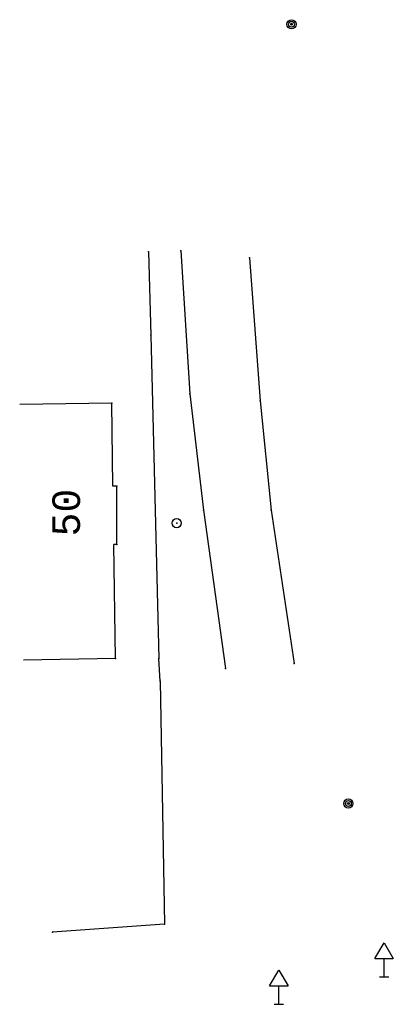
# Model space of a CAD drawing. Extents: x -607908 to -607642, y -1001650 to -1001206.
# Tile 1 of 10: x -607770 to -607749, y -1001650 to -1001596. Entities that reach past the tile are written whole.
import ezdxf
from ezdxf.enums import TextEntityAlignment as Align

# ---------------------------------------------------------------- set-up
doc = ezdxf.new("R2010")
doc.units = 0
doc.header["$MEASUREMENT"] = 0
doc.layers.add('zaměření', color=7, linetype='CONTINUOUS')
doc.styles.add('MONOTXT', font='MONOTXT', dxfattribs={"height": 0.2})

msp = doc.modelspace()

# ---------------------------------------------------------------- linework, layer by layer
at = {"layer": 'zaměření', "linetype": 'Continuous'}
for p, q in [((-607762.75, -1001608.6), (-607762.62, -1001613.13)), ((-607761, -1001608.55), (-607760.51, -1001616.32)), ((-607757.27, -1001608.93), (-607756.69, -1001616.71)), ((-607762.62, -1001613.13), (-607762.19, -1001630.72)), ((-607760.51, -1001616.32), (-607759.76, -1001622.66)), ((-607764.75, -1001616.83), (-607769.749, -1001616.905)), ((-607764.682, -1001621.349), (-607764.75, -1001616.83)), ((-607756.69, -1001616.71), (-607756.09, -1001622.66)), ((-607764.47, -1001621.35), (-607764.682, -1001621.349)), ((-607764.48, -1001624.53), (-607764.47, -1001621.35)), ((-607759.76, -1001622.66), (-607758.57, -1001631.27)), ((-607756.09, -1001622.66), (-607754.83, -1001630.99)), ((-607764.54, -1001630.73), (-607764.634, -1001624.53)), ((-607764.48, -1001624.53), (-607764.634, -1001624.53)), ((-607764.54, -1001630.73), (-607769.539, -1001630.806)), ((-607762.12, -1001631.96), (-607762.19, -1001630.72)), ((-607762.12, -1001631.96), (-607761.89, -1001645.18)), ((-607761.89, -1001645.18), (-607767.97, -1001645.61)), ((-607750.45, -1001647.03), (-607749.95, -1001646.18)), ((-607749.95, -1001646.18), (-607749.45, -1001647.03)), ((-607750.45, -1001647.03), (-607749.45, -1001647.03)), ((-607749.95, -1001648.03), (-607749.95, -1001647.03)), ((-607756.17, -1001648.53), (-607755.67, -1001647.68)), ((-607755.67, -1001647.68), (-607755.17, -1001648.53)), ((-607750.2, -1001648.03), (-607749.7, -1001648.03)), ((-607756.17, -1001648.53), (-607755.17, -1001648.53)), ((-607755.67, -1001649.53), (-607755.67, -1001648.53)), ((-607755.92, -1001649.53), (-607755.42, -1001649.53))]:
    msp.add_line(p, q, dxfattribs=at)
for centre, radius in [((-607754.98, -1001596.23), 0.25), ((-607754.98, -1001596.23), 0.158), ((-607754.98, -1001596.23), 0.05), ((-607761.22, -1001623.36), 0.25), ((-607751.89, -1001638.61), 0.25), ((-607751.89, -1001638.61), 0.158), ((-607751.89, -1001638.61), 0.05)]:
    msp.add_circle(centre, radius, dxfattribs=at)
for p in [(-607754.98, -1001596.23), (-607762.75, -1001608.6), (-607761, -1001608.55), (-607757.27, -1001608.93), (-607762.62, -1001613.13), (-607760.51, -1001616.32), (-607764.75, -1001616.83), (-607756.69, -1001616.71), (-607764.47, -1001621.35), (-607759.76, -1001622.66), (-607756.09, -1001622.66), (-607761.22, -1001623.36), (-607764.48, -1001624.53), (-607764.54, -1001630.73), (-607762.19, -1001630.72), (-607758.57, -1001631.27), (-607754.83, -1001630.99), (-607762.12, -1001631.96), (-607751.89, -1001638.61), (-607761.89, -1001645.18), (-607767.97, -1001645.61), (-607749.95, -1001648.03), (-607755.67, -1001649.53)]:
    msp.add_point(p, dxfattribs=at)

# ---------------------------------------------------------------- texts
at = {"layer": 'zaměření', "linetype": 'Continuous', "style": 'MONOTXT'}
msp.add_text('50', height=1.5, rotation=89.8198, dxfattribs=at).set_placement((-607766.475, -1001622.789), align=Align.CENTER)

doc.saveas('drawing.dxf')
